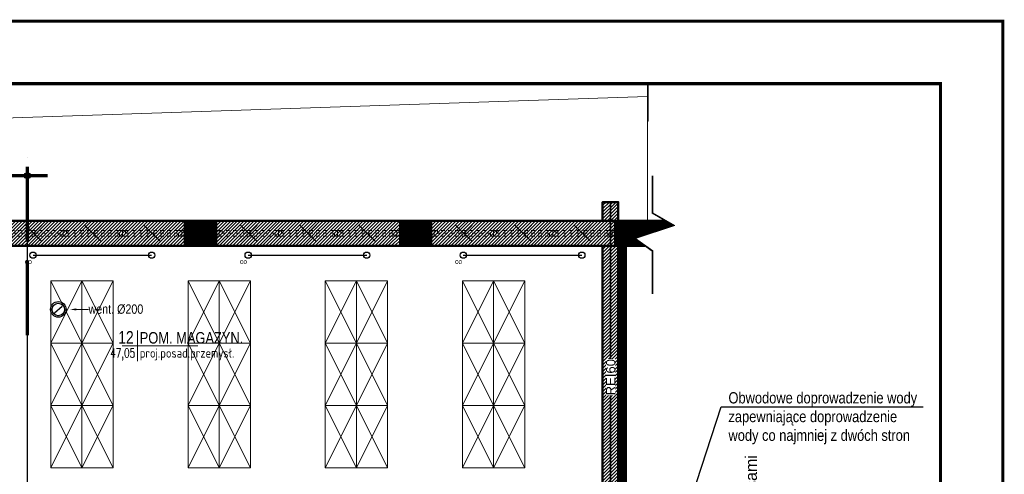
# Model space of a CAD drawing. Header units: centimetres. Extents: x -2715 to 104803, y -1446 to 32152.
# Tile 22 of 31: x 88224 to 89803, y 801 to 1529. Entities that reach past the tile are written whole.
import ezdxf
from ezdxf import colors
from ezdxf.entities.mleader import LeaderData, LeaderLine
from ezdxf.enums import TextEntityAlignment as Align
from ezdxf.lldxf.tags import DXFTag
from ezdxf.math import Vec2, Vec3

# ---------------------------------------------------------------- set-up
doc = ezdxf.new("R2010")
doc.units = ezdxf.units.CM
doc.header["$MEASUREMENT"] = 0
for name, pattern in [('ACAD_ISO04W100', [30, 24, -3, 0, -3]), ('DASHDOT2', [0.5, 0.25, -0.125, 0, -0.125]), ('HIDDEN', [9.525, 6.35, -3.175]), ('Przerywana', [0.222222, 0.111111, -0.111111])]:
    doc.linetypes.add(name, pattern=pattern)
for name, color, linetype, lineweight in [('0_TXT', 252, 'Continuous', 15), ('0_TXT niewidoczne', 252, 'Continuous', 15), ('1_ hatch', 252, 'Continuous', 9), ('1_ hatch proj.', 252, 'Continuous', 9), ('1_ przerywana  S_CONSTRUCTION', 252, 'DASHDOT2', 25), ('1_ view 1', 252, 'Continuous', 15), ('1_ view 3', 252, 'Continuous', 9), ('1_ wall STRUCT', 252, 'Continuous', 50), ('1_ wall STRUCT proj.', 252, 'Continuous', 50), ('1_ wall STRUCT-DIV rozbiorka', 252, 'Continuous', 9), ('2_ equipment proj._skrzynie', 252, 'Continuous', 9), ('3_ PPOŻ  opisy', 252, 'Continuous', 18), ('przekroj projektowany', 252, 'ACAD_ISO04W100', 70)]:
    doc.layers.add(name, color=color, linetype=linetype, lineweight=lineweight)
doc.layers.add('1_ area', color=252, linetype='Continuous', lineweight=9, plot=False)
for name, color, linetype in [('1_ dach - osie', 252, 'DASHDOT'), ('4_INST._co', 252, 'Continuous'), ('DIM', 252, 'Continuous'), ('IS_Opis', 140, 'SOLID')]:
    doc.layers.add(name, color=color, linetype=linetype)
doc.styles.add('BIKTS', font='bikromsw.shx', dxfattribs={"width": 0.85})
doc.styles.get("Standard").update_dxf_attribs({"font": 'ARIALN.TTF'})
doc.styles.add('TXT_D', font='arial.ttf')
doc.styles.add('TXT_M', font='romans.shx', dxfattribs={"width": 0.75, "oblique": 15})
doc.styles.add('TXT_S', font='romand.shx')
tags = doc.linetypes.add('Dash', pattern=[15, 10, -5]).pattern_tags.tags
tags[6:7] = [DXFTag(74, 4), DXFTag(75, 0), DXFTag(340, '0'), DXFTag(46, 0.0), DXFTag(50, 0.0), DXFTag(44, 0.0), DXFTag(45, 0.0)]
tags[4:5] = [DXFTag(74, 4), DXFTag(75, 0), DXFTag(340, '0'), DXFTag(46, 0.0), DXFTag(50, 0.0), DXFTag(44, 0.0), DXFTag(45, 0.0)]
tags = doc.linetypes.add('DASHDOT', pattern=[20, 10, -5, 0, -5]).pattern_tags.tags
tags[10:11] = [DXFTag(74, 4), DXFTag(75, 0), DXFTag(340, '0'), DXFTag(46, 0.0), DXFTag(50, 0.0), DXFTag(44, 0.0), DXFTag(45, 0.0)]
tags[8:9] = [DXFTag(74, 4), DXFTag(75, 0), DXFTag(340, '0'), DXFTag(46, 0.0), DXFTag(50, 0.0), DXFTag(44, 0.0), DXFTag(45, 0.0)]
tags[6:7] = [DXFTag(74, 4), DXFTag(75, 0), DXFTag(340, '0'), DXFTag(46, 0.0), DXFTag(50, 0.0), DXFTag(44, 0.0), DXFTag(45, 0.0)]
tags[4:5] = [DXFTag(74, 4), DXFTag(75, 0), DXFTag(340, '0'), DXFTag(46, 0.0), DXFTag(50, 0.0), DXFTag(44, 0.0), DXFTag(45, 0.0)]
tags = doc.linetypes.add('SOLID', pattern=[10, 10, 0]).pattern_tags.tags
tags[6:7] = [DXFTag(74, 4), DXFTag(75, 0), DXFTag(340, '0'), DXFTag(46, 0.0), DXFTag(50, 0.0), DXFTag(44, 0.0), DXFTag(45, 0.0)]
tags[4:5] = [DXFTag(74, 4), DXFTag(75, 0), DXFTag(340, '0'), DXFTag(46, 0.0), DXFTag(50, 0.0), DXFTag(44, 0.0), DXFTag(45, 0.0)]
doc.linetypes.add('TRACKS', pattern='A,0.15,[130,IS_LineDef.shx,S=0.25,R=0,X=0,Y=0],0.15', length=0.3)

# ---------------------------------------------------------------- blocks, each defined once
blk = doc.blocks.new('fdgdfhfbgfh')
at = {"linetype": 'TRACKS', "ltscale": 10}
blk.add_lwpolyline([(0, 0), (190, 0)], dxfattribs=at)
for centre in [(0, 0), (190, 0)]:
    blk.add_circle(centre, 5)
at = {"style": 'BIKTS', "width": 0.8}
blk.add_attdef('W', text='', height=8, rotation=0, dxfattribs=at).set_placement((-7.6, -6.1), align=Align.TOP_CENTER)
blk = doc.blocks.new('MET')
at = {"layer": '0_TXT niewidoczne'}
for p, q in [((0, -20), (0, 20)), ((-20, 0), (78.7, 0))]:
    blk.add_line(p, q, dxfattribs=at)
at = {"style": 'TXT_D', "width": 0.8, "flags": 4}
blk.add_attdef('NUMER', text='', height=15, dxfattribs=at).set_placement((-6.7, 3.8), align=Align.RIGHT)
blk.add_attdef('NAZWA', (4.1, 3.8), '', height=15, dxfattribs=at)
at = {"layer": '0_TXT niewidoczne', "style": 'TXT_M', "width": 0.8, "flags": 4}
blk.add_attdef('M2', text='', height=12, dxfattribs=at).set_placement((-6.1, -15.4), align=Align.RIGHT)
blk.add_attdef('POSADZKA', (4.1, -15.4), '', height=12, dxfattribs=at)
blk = doc.blocks.new('bgfhgfjhgj')
at = {"layer": '1_ wall STRUCT-DIV rozbiorka'}
for points in [[(-17.7, -17.7), (17.7, 17.7)], [(-17.7, 17.7), (17.7, -17.7)]]:
    blk.add_lwpolyline(points, dxfattribs=at)
blk = doc.blocks.new('hgfjhgjhgkjhkljhl')
at = {"layer": '1_ wall STRUCT-DIV rozbiorka', "linetype": 'Przerywana', "ltscale": 50}
for points in [[(-295, 9), (-290, 9), (-290, 0), (-295, 0), (-295, 9)], [(-290, 9), (-105, 9)], [(-290, 9), (-285, 9), (-285, 0), (-290, 0), (-290, 9)], [(-285, 4.5), (-200, 4.5)], [(-200, 9), (-195, 9), (-195, 0), (-200, 0), (-200, 9)], [(-195, 9), (-190, 9), (-190, 0), (-195, 0), (-195, 9)], [(-190, 4.5), (-105, 4.5)], [(-105, 9), (-100, 9), (-100, 0), (-105, 0), (-105, 9)], [(-100, 9), (-95, 9), (-95, 0), (-100, 0), (-100, 9)], [(-95, 9), (-5, 9)], [(-95, 4.5), (-10, 4.5)], [(-10, 9), (-5, 9), (-5, 0), (-10, 0), (-10, 9)], [(-5, 9), (0, 9), (0, 0), (-5, 0), (-5, 9)], [(-290, 0), (-105, 0)], [(-95, 0), (-5, 0)]]:
    blk.add_lwpolyline(points, dxfattribs=at)
at = {"layer": '1_ wall STRUCT-DIV rozbiorka', "color": 6, "xscale": 0.75, "yscale": 0.75, "zscale": 0.75}
for p in [(-242.5, 4.5), (-147.5, 4.5), (-52.5, 4.5)]:
    blk.add_blockref('bgfhgfjhgj', p, dxfattribs=at)
blk = doc.blocks.new('cxvcbvc')
at = {"layer": '1_ dach - osie'}
blk.add_line((-869, 0), (885.7, 0), dxfattribs=at)
at = {"layer": 'DIM'}
blk.add_circle((885.7, 0), 5, dxfattribs=at)
at = {"layer": 'przekroj projektowany', "ltscale": 5}
blk.add_line((630, 0), (919.7, 0), dxfattribs=at)
at = {"layer": 'przekroj projektowany', "ltscale": 5, "extrusion": (0, 0, -1)}
blk.add_lwpolyline([(-885.7, -32.2), (-885.7, 87.8), (-920, 49.4)], dxfattribs=at)
blk = doc.blocks.new('vcvcbv')
blk.add_lwpolyline([(-100, 50), (0, 50), (0, 0), (-100, 0), (-100, 50)])
at = {"linetype": 'Dash', "ltscale": 10}
blk.add_lwpolyline([(-100, 0), (0, 50), (0, 0), (-100, 50), (-100, 0)], dxfattribs=at)
blk = doc.blocks.new('sdadsfsdfd')
at = {"layer": '2_ equipment proj._skrzynie', "rotation": 90}
for p in [(1095, 640), (1145, 640), (1315, 640), (1365, 640), (1535, 640), (1585, 640), (1755, 640), (1805, 640), (1095, 540), (1145, 540), (1315, 540), (1365, 540), (1535, 540), (1585, 540), (1755, 540), (1805, 540), (1095, 440), (1145, 440), (1315, 440), (1365, 440), (1535, 440), (1585, 440), (1755, 440), (1805, 440)]:
    blk.add_blockref('vcvcbv', p, dxfattribs=at)
blk = doc.blocks.new('_DOT')
at = {"color": 0, "linetype": 'ByBlock'}
blk.add_line((-0.5, 0), (-1, 0), dxfattribs=at)
at = {"color": 0, "linetype": 'ByBlock', "const_width": 0.5}
blk.add_lwpolyline([(-0.25, 0, 1), (0.25, 0, 1)], format="xyb", close=True, dxfattribs=at)
blk = doc.blocks.new('gfdhgfhgfhjgjh')
at = {"layer": '1_ przerywana  S_CONSTRUCTION', "color": 150, "linetype": 'Dash', "ltscale": 20}
blk.add_lwpolyline([(-6, -5.3), (6, 5.3)], dxfattribs=at)
at = {"layer": '1_ przerywana  S_CONSTRUCTION', "color": 150, "linetype": 'Dash', "ltscale": 10}
for radius in [12.5, 10]:
    blk.add_circle((0, 0), radius, dxfattribs=at)
at = {"layer": '0_TXT', "color": 150}
ml = blk.add_multileader_mtext('Standard', dxfattribs=at)
ml.set_content('{\\fArial Narrow|b0|i0|c238|p34;\\H83.333333x;went. %%C200}', color=150)
ml.set_leader_properties()
ml.build(insert=Vec2(0, 0))
ml.multileader.update_dxf_attribs({"dogleg_length": 0.36, "arrow_head_size": 10})
ctx = ml.context
ctx.base_point, ctx.char_height, ctx.arrow_head_size, ctx.landing_gap_size, ctx.plane_origin = Vec3(48.3, 0), 0.18, 10, 0.09, Vec3(18.7, 0)
notes = []
notes.append((ctx, [(0, (1, 1, 0), (47.9, 0), (1, 0), 0.36, [(0, [(18.7, 0)], 0, [])])]))
ctx.mtext.insert, ctx.mtext.flow_direction = Vec3(48.4, 8.1), 5
for ctx, leaders in notes:
    for number, flags, end, landing, length, lines in leaders:
        leader = LeaderData()
        leader.index, (leader.has_last_leader_line, leader.has_dogleg_vector, leader.attachment_direction) = number, flags
        leader.last_leader_point, leader.dogleg_vector, leader.dogleg_length = Vec3(end), Vec3(landing), length
        for number, points, colour, breaks in lines:
            line = LeaderLine()
            line.index, line.vertices, line.color, line.breaks = number, Vec3.list(points), colors.encode_raw_color(colour), breaks
            leader.lines.append(line)
        ctx.leaders.append(leader)

msp = doc.modelspace()

# ---------------------------------------------------------------- hatches: boundary and pattern name
at = {"layer": '1_ hatch'}
h = msp.add_hatch(dxfattribs=at)
h.set_pattern_fill('ANSI31', color=256, scale=10)
h.paths.add_polyline_path([(88538.55, 1166.93), (88538.55, 1206.93), (88488.55, 1206.93), (88488.55, 1191.43), (88488.55, 1182.43), (88488.55, 1166.93)])
h = msp.add_hatch(dxfattribs=at)
h.set_pattern_fill('ANSI31', color=256, scale=10)
h.paths.add_polyline_path([(88883.55, 1166.93), (88883.55, 1206.93), (88833.55, 1206.93), (88833.55, 1166.93)])
h = msp.add_hatch(dxfattribs=at)
h.set_pattern_fill('ANSI31', color=256, scale=10)
h.paths.add_polyline_path([(89178.55, 1206.93), (89178.55, 1166.93), (89183.55, 1166.93), (89183.55, 705.93), (89123.55, 705.93), (89123.55, 681.93), (89195.55, 681.93), (89195.55, 1166.93), (89226.12, 1166.93), (89208.85, 1179.22), (89272.05, 1199.53), (89259.37, 1206.93)])
at = {"layer": '1_ hatch proj.'}
h = msp.add_hatch(dxfattribs=at)
h.set_pattern_fill('ANSI31', color=256, scale=30)
h.set_pattern_definition([(45, (-154.0002, 1656), (-2.65165043, 2.65165043), [])])
h.paths.add_polyline_path([(89183.55, 1206.93), (89158.55, 1206.93), (89158.55, 1236.93), (89183.55, 1236.93)])
h = msp.add_hatch(dxfattribs=at)
h.set_pattern_fill('ANSI31', color=256, scale=30)
h.set_pattern_definition([(45, (1304, -2e-12), (-2.65165043, 2.65165043), [])])
h.paths.add_polyline_path([(88193.55, 1166.93), (88193.55, 1206.93), (88488.55, 1206.93), (88488.55, 1166.93)])
h = msp.add_hatch(dxfattribs=at)
h.set_pattern_fill('ANSI31', color=256, scale=30)
h.set_pattern_definition([(45, (1649, -2e-12), (-2.65165043, 2.65165043), [])])
h.paths.add_polyline_path([(88538.55, 1166.93), (88538.55, 1206.93), (88833.55, 1206.93), (88833.55, 1166.93)])
h = msp.add_hatch(dxfattribs=at)
h.set_pattern_fill('ANSI31', color=256, scale=30)
h.set_pattern_definition([(45, (1994, -2e-12), (-2.65165043, 2.65165043), [])])
h.paths.add_polyline_path([(88883.55, 1166.93), (88883.55, 1206.93), (89178.55, 1206.93), (89178.55, 1166.93)])
h = msp.add_hatch(dxfattribs=at)
h.set_pattern_fill('ANSI31', color=256, scale=30)
h.set_pattern_definition([(45, (-154, -2e-12), (-2.65165043, 2.65165043), [])])
h.paths.add_polyline_path([(89183.55, 705.93), (89158.55, 705.93), (89158.55, 1166.93), (89183.55, 1166.93)])

# ---------------------------------------------------------------- linework, layer by layer
at = {"lineweight": 50, "const_width": 5}
msp.add_lwpolyline([(85600.17, -1443.15), (85600.17, 1526.85), (89800.17, 1526.85), (89800.17, -1443.15), (85600.17, -1443.15)], dxfattribs=at)
at = {"lineweight": 50}
msp.add_lwpolyline([(85700.17, -1343.15, 5, 5, 0), (85700.17, 1426.85, 5, 5, 0), (89700.17, 1426.85, 5, 5, 0), (89700.17, -1343.15, 5, 5, 0)], format="xyseb", close=True, dxfattribs=at)
at = {"layer": '1_ area'}
for points in [[(89183.91, -489.07), (86215.55, -489.07), (86215.55, 1206.93), (89183.91, 1206.93)], [(89158.55, -449.07), (86255.55, -449.07), (86255.55, 1166.93), (89158.55, 1166.93)], [(86685.55, -449.07), (89158.55, -449.07), (89158.55, 1166.93), (86685.55, 1166.93)], [(88162.55, 705.93), (89183.55, 705.93), (89183.55, 1166.93), (88162.55, 1166.93)]]:
    msp.add_lwpolyline(points, close=True, dxfattribs=at)
at = {"layer": '1_ hatch'}
msp.add_lwpolyline([(89230.29, 1406.47), (89230.29, 1206.93), (89183.55, 1206.93), (89183.55, 1236.93), (89158.55, 1236.93), (89158.55, 1206.93), (86215.55, 1206.93), (86224.83, 1305.31), (89230.29, 1406.47)], dxfattribs=at)
at = {"layer": '1_ view 1'}
msp.add_lwpolyline([(89230.29, 1426.01), (89231.29, 1426.01), (89231.29, 1366.77), (89230.29, 1366.77)], close=True, dxfattribs=at)
for points in [[(89238.19, 1090.18), (89238.19, 1158.34), (89208.85, 1179.22), (89272.05, 1199.53), (89238.19, 1219.28), (89238.19, 1279.09)], [(89239.19, 1090.18), (89239.19, 1158.86), (89211.06, 1178.88), (89274.49, 1199.27), (89239.19, 1219.86), (89239.19, 1279.09)]]:
    msp.add_lwpolyline(points, dxfattribs=at)
at = {"layer": '1_ view 3'}
msp.add_lwpolyline([(86215.55, 1206.93), (86224.83, 1305.31), (89230.29, 1406.47)], dxfattribs=at)
at = {"layer": '1_ wall STRUCT'}
for points in [[(88488.55, 1166.93), (88488.55, 1206.93), (88538.55, 1206.93), (88538.55, 1166.93), (88488.55, 1166.93)], [(88833.55, 1166.93), (88833.55, 1206.93), (88883.55, 1206.93), (88883.55, 1166.93), (88833.55, 1166.93)], [(89183.55, 1206.93), (89178.55, 1206.93), (89178.55, 1166.93), (89183.55, 1166.93), (89183.55, 705.93), (89123.55, 705.93), (89123.55, 681.93), (89195.55, 681.93)], [(89259.37, 1206.93), (89183.55, 1206.93)], [(89195.55, 681.93), (89195.55, 1166.93), (89226.12, 1166.93)]]:
    msp.add_lwpolyline(points, dxfattribs=at)
at = {"layer": '1_ wall STRUCT proj.'}
for points in [[(89183.55, 1206.93), (89158.55, 1206.93), (89158.55, 1236.93), (89183.55, 1236.93), (89183.55, 1206.93)], [(88193.55, 1166.93), (88193.55, 1206.93), (88488.55, 1206.93), (88488.55, 1166.93), (88193.55, 1166.93)], [(88538.55, 1166.93), (88538.55, 1206.93), (88833.55, 1206.93), (88833.55, 1166.93), (88538.55, 1166.93)], [(88883.55, 1166.93), (88883.55, 1206.93), (89178.55, 1206.93), (89178.55, 1166.93), (88883.55, 1166.93)], [(89183.55, 705.93), (89158.55, 705.93), (89158.55, 1166.93), (89183.55, 1166.93), (89183.55, 705.93)]]:
    msp.add_lwpolyline(points, dxfattribs=at)
at = {"layer": '3_ PPOŻ  opisy', "linetype": 'HIDDEN', "ltscale": 2.5, "const_width": 2.5}
msp.add_lwpolyline([(89171.05, 1236.93), (89171.05, -519.07)], dxfattribs=at)

# ---------------------------------------------------------------- block references
at = {"layer": '0_TXT'}
msp.add_blockref('gfdhgfhgfhjgjh', (88285.55, 1064.93), dxfattribs=at)
ref = msp.add_blockref('MET', (88412.43, 1006.55), dxfattribs=dict(at, xscale=1.23, yscale=1.23, zscale=1.23, rotation=359.9999999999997))
ref.add_attrib('NUMER', '12', dxfattribs={"layer": '0', "height": 20, "style": 'TXT_D', "width": 0.8, "flags": 4}).set_placement((88406.47, 1010.24), align=Align.RIGHT)
ref.add_attrib('NAZWA', 'POM. MAGAZYN.', (88416.12, 1010.24), dxfattribs={"layer": '0', "height": 18.45, "style": 'TXT_D', "width": 0.8, "flags": 4})
ref.add_attrib('M2', '47,05', dxfattribs={"layer": '0', "height": 14.76, "style": 'TXT_S', "width": 0.7, "flags": 4}).set_placement((88408.74, 987.66), align=Align.RIGHT)
ref.add_attrib('POSADZKA', 'proj.posad.przemysł.', (88416.12, 987.66), dxfattribs={"layer": '0', "color": 150, "height": 14.76, "style": 'TXT_S', "width": 0.8, "flags": 4})
at = {"layer": '1_ area', "rotation": 90}
msp.add_blockref('cxvcbvc', (88236.05, 393.47), dxfattribs=at)
at = {"layer": '1_ wall STRUCT-DIV rozbiorka', "color": 6}
for p in [(88488.55, 1182.43), (88833.55, 1182.43), (89178.55, 1182.43)]:
    msp.add_blockref('hgfjhgjhgkjhkljhl', p, dxfattribs=at)
at = {"layer": '2_ equipment proj._skrzynie'}
msp.add_blockref('sdadsfsdfd', (87228.55, 470.93), dxfattribs=at)
at = {"layer": '4_INST._co'}
for p in [(88245.09, 1151.93), (88590.09, 1151.93), (88935.09, 1151.93)]:
    msp.add_blockref('fdgdfhfbgfh', p, dxfattribs=at).add_auto_attribs({'W': 'co'})

# ---------------------------------------------------------------- texts
at = {"layer": '3_ PPOŻ  opisy', "insert": (89387.41, -148.3), "char_height": 18.45, "width": 1022.7477, "attachment_point": 1, "rotation": 90, "style": 'TXT_D'}
msp.add_mtext('\\pxqc;wszelke instalacje przechodzące przez ścianę zabezpieczyć zgodnie z przepisami', dxfattribs=at)

# ---------------------------------------------------------------- leaders
at = {"layer": 'IS_Opis'}
ml = msp.add_multileader_mtext('Standard', dxfattribs=at)
ml.set_content('Obwodowe doprowadzenie wody zapewniające doprowadzenie wody co najmniej z dwóch stron', color=256)
ml.set_leader_properties(color=256, linetype='ByLayer', lineweight=-1)
ml.set_arrow_properties(name='DOT')
ml.build(insert=Vec2(0, 0))
ml.multileader.update_dxf_attribs({"text_left_attachment_type": 6, "text_right_attachment_type": 6, "dogleg_length": 0.1, "arrow_head_size": 5})
ctx = ml.context
ctx.base_point, ctx.char_height, ctx.arrow_head_size, ctx.landing_gap_size, ctx.plane_origin = Vec3(89360.01, 909), 18, 5, 0.3, Vec3(89324.37, 979.57)
ctx.left_attachment, ctx.right_attachment = 6, 6
notes = []
notes.append((ctx, [(0, (1, 1, 0), (89348.83, 909), (1, 0), 11.18, [(0, [(89270.6, 671.6)], 0, [])])]))
ctx.mtext.insert, ctx.mtext.width, ctx.mtext.flow_direction = Vec3(89360.31, 932.28), 309.1931, 5
for ctx, leaders in notes:
    for number, flags, end, landing, length, lines in leaders:
        leader = LeaderData()
        leader.index, (leader.has_last_leader_line, leader.has_dogleg_vector, leader.attachment_direction) = number, flags
        leader.last_leader_point, leader.dogleg_vector, leader.dogleg_length = Vec3(end), Vec3(landing), length
        for number, points, colour, breaks in lines:
            line = LeaderLine()
            line.index, line.vertices, line.color, line.breaks = number, Vec3.list(points), colors.encode_raw_color(colour), breaks
            leader.lines.append(line)
        ctx.leaders.append(leader)

# ---------------------------------------------------------------- next in the draw order: texts
at = {"layer": '3_ PPOŻ  opisy', "insert": (89163.88, 927.08), "char_height": 15, "width": 58.5233, "attachment_point": 1, "rotation": 90, "style": 'TXT_D', "bg_fill": 3, "box_fill_scale": 1, "bg_fill_color": 1, "bg_fill_transparency": 0}
msp.add_mtext('\\pxqc;REI60', dxfattribs=at)

doc.saveas('drawing.dxf')
